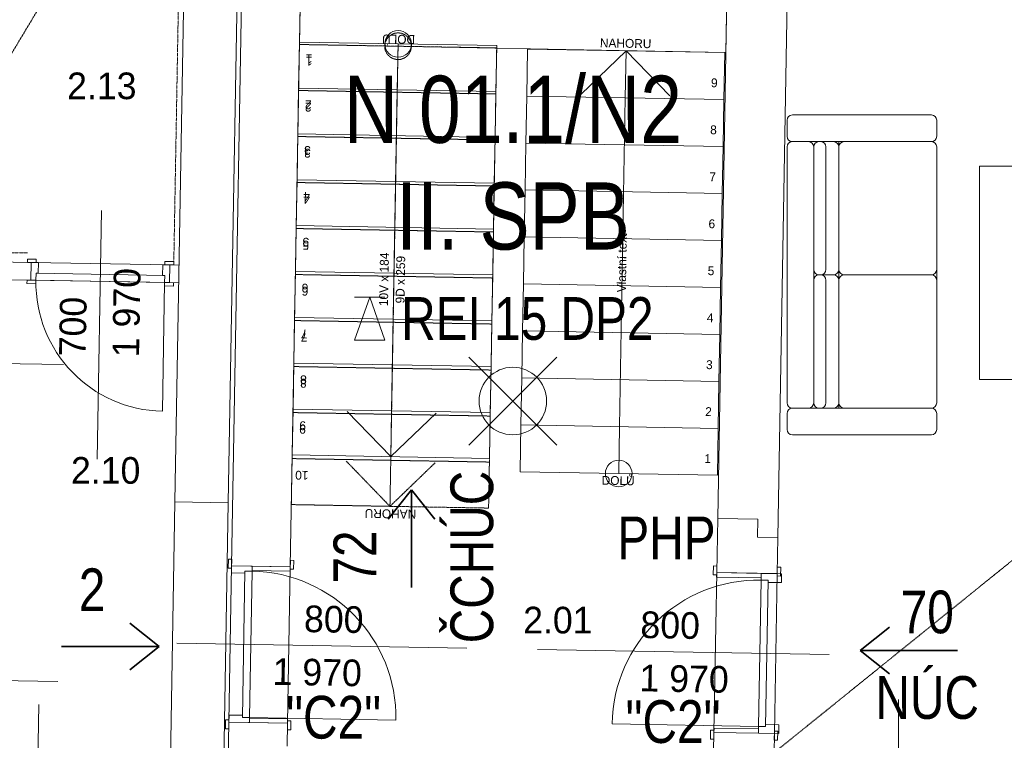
# Model space of a CAD drawing. Header units: millimetres. Extents: x -21032 to 287, y -6254 to 19135.
# Tile 9 of 12: x -17108 to -11569, y 3720 to 7775. Entities that reach past the tile are written whole.
import ezdxf
from ezdxf.enums import TextEntityAlignment as Align

# ---------------------------------------------------------------- set-up
doc = ezdxf.new("R2010")
doc.units = ezdxf.units.MM
doc.header["$MEASUREMENT"] = 0
for name, pattern in [('Čerchovaná M', [4.5, 2.5, -0.85, 0.3, -0.85]), ('Čerchovaná S', [3.5, 1.5, -0.85, 0.3, -0.85]), ('Čárkovaná M', [4.5, 2.5, -2])]:
    doc.linetypes.add(name, pattern=pattern)
for name, color, linetype, lineweight in [('7._2.NP (2)_2_3D prvky model', 252, 'Continuous', 0), ('7._2.NP (2)_2_Interiér - schodiště', 252, 'Continuous', 0), ('7._2.NP (2)_2_Konstrukce - nosné', 252, 'Continuous', 0), ('7._2.NP (2)_2_Nové_3D prvky fasada nove', 252, 'Continuous', 0), ('7._2.NP (2)_2_Nové_Konstrukce - nosné', 252, 'Continuous', 0), ('7._2.NP (2)_2_Nové_Kresby a obrázky', 252, 'Continuous', 0), ('7._2.NP (2)_2_Nové_Otvory – Dveře', 252, 'Continuous', 0), ('7._2.NP (2)_2_Nové_Otvory – Značky dveří', 252, 'Continuous', 0), ('7._2.NP (2)_2_Nové_VÝTAH VAR 1', 252, 'Continuous', 0), ('7._2.NP (2)_2_Otvory – Dveře', 252, 'Continuous', 0), ('7._2.NP (2)_2_Otvory – Značky dveří', 252, 'Continuous', 0), ('7._2.NP (2)_2_Zóny', 252, 'Continuous', 0), ('Pož_text', 1, 'Continuous', 35)]:
    doc.layers.add(name, color=color, linetype=linetype, lineweight=lineweight)
doc.styles.add('GENEROVANÝ_STYL_1', font='txt')
doc.styles.add('PBŘ popis', font='arial.ttf', dxfattribs={"width": 0.8})

msp = doc.modelspace()

# ---------------------------------------------------------------- linework, layer by layer
at = {"layer": '7._2.NP (2)_2_3D prvky model', "linetype": 'Continuous', "flags": 128}
msp.add_lwpolyline([(-15534.1, 7635.7), (-13134.9, 7590.6), (-13114.1, 8774.3), (-15509.8, 9014.7)], close=True, dxfattribs=at)
at = {"layer": '7._2.NP (2)_2_Interiér - schodiště', "linetype": 'Continuous'}
for p, q in [((-15533.9, 7648.8), (-15538.4, 7390.7)), ((-14424, 7629.3), (-15533.9, 7648.8)), ((-14978.9, 7639), (-14983.5, 7380.9)), ((-14978.9, 7639), (-14983.5, 7380.9)), ((-14428.6, 7371.2), (-14424, 7629.3)), ((-14251, 7610.2), (-14255.7, 7345.8)), ((-13141.2, 7590.7), (-14251, 7610.2)), ((-13950.5, 7354.9), (-13696.1, 7600.5)), ((-13950.5, 7354.9), (-13696.1, 7600.5)), ((-13700.8, 7336.1), (-13696.1, 7600.5)), ((-13700.8, 7336.1), (-13696.1, 7600.5)), ((-13696.1, 7600.5), (-13450.5, 7346.1)), ((-13696.1, 7600.5), (-13450.5, 7346.1)), ((-13145.8, 7326.3), (-13141.2, 7590.7)), ((-15538.4, 7390.7), (-15542.9, 7132.6)), ((-15538.4, 7390.7), (-14428.6, 7371.2)), ((-14428.6, 7371.2), (-15538.4, 7390.7)), ((-14983.5, 7380.9), (-15015.3, 5574.3)), ((-14983.5, 7380.9), (-15015.3, 5574.3)), ((-14433.1, 7113.1), (-14428.6, 7371.2)), ((-14255.7, 7345.8), (-14260.3, 7081.4)), ((-13145.8, 7326.3), (-14255.7, 7345.8)), ((-14255.7, 7345.8), (-13145.8, 7326.3)), ((-13733.3, 5485.2), (-13700.8, 7336.1)), ((-13733.3, 5485.2), (-13700.8, 7336.1)), ((-13150.5, 7061.9), (-13145.8, 7326.3)), ((-15542.9, 7132.6), (-15547.5, 6874.5)), ((-15542.9, 7132.6), (-14433.1, 7113.1)), ((-14433.1, 7113.1), (-15542.9, 7132.6)), ((-14437.7, 6855), (-14433.1, 7113.1)), ((-14260.3, 7081.4), (-14265, 6817)), ((-13150.5, 7061.9), (-14260.3, 7081.4)), ((-14260.3, 7081.4), (-13150.5, 7061.9)), ((-13155.1, 6797.5), (-13150.5, 7061.9)), ((-15547.5, 6874.5), (-15552, 6616.4)), ((-15547.5, 6874.5), (-14437.7, 6855)), ((-14437.7, 6855), (-15547.5, 6874.5)), ((-14442.2, 6596.9), (-14437.7, 6855)), ((-14265, 6817), (-14269.6, 6552.6)), ((-13155.1, 6797.5), (-14265, 6817)), ((-14265, 6817), (-13155.1, 6797.5)), ((-13159.8, 6533.1), (-13155.1, 6797.5)), ((-15552, 6616.4), (-15556.6, 6358.3)), ((-15552, 6616.4), (-14442.2, 6596.9)), ((-14442.2, 6596.9), (-15552, 6616.4)), ((-14446.8, 6338.8), (-14442.2, 6596.9)), ((-14269.6, 6552.6), (-14274.3, 6288.2)), ((-13159.8, 6533.1), (-14269.6, 6552.6)), ((-14269.6, 6552.6), (-13159.8, 6533.1)), ((-13164.5, 6268.7), (-13159.8, 6533.1)), ((-15556.6, 6358.3), (-15561.1, 6100.2)), ((-15556.6, 6358.3), (-14446.8, 6338.8)), ((-14446.8, 6338.8), (-15556.6, 6358.3)), ((-14451.3, 6080.7), (-14446.8, 6338.8)), ((-14274.3, 6288.2), (-14278.9, 6023.8)), ((-13164.5, 6268.7), (-14274.3, 6288.2)), ((-14274.3, 6288.2), (-13164.5, 6268.7)), ((-13169.1, 6004.3), (-13164.5, 6268.7)), ((-15561.1, 6100.2), (-15565.7, 5842.1)), ((-15561.1, 6100.2), (-14451.3, 6080.7)), ((-14451.3, 6080.7), (-15561.1, 6100.2)), ((-14455.8, 5822.6), (-14451.3, 6080.7)), ((-14278.9, 6023.8), (-14283.6, 5759.4)), ((-13169.1, 6004.3), (-14278.9, 6023.8)), ((-14278.9, 6023.8), (-13169.1, 6004.3)), ((-13173.8, 5739.9), (-13169.1, 6004.3)), ((-15565.7, 5842.1), (-15570.2, 5584.1)), ((-15565.7, 5842.1), (-14455.8, 5822.6)), ((-14455.8, 5822.6), (-15565.7, 5842.1)), ((-14460.4, 5564.5), (-14455.8, 5822.6)), ((-14283.6, 5759.4), (-14288.3, 5495)), ((-13173.8, 5739.9), (-14283.6, 5759.4)), ((-14283.6, 5759.4), (-13173.8, 5739.9)), ((-13178.4, 5475.5), (-13173.8, 5739.9)), ((-15570.2, 5584.1), (-15574.8, 5326)), ((-15570.2, 5584.1), (-14460.4, 5564.5)), ((-14460.4, 5564.5), (-15570.2, 5584.1)), ((-15019.8, 5316.2), (-15265.4, 5570.5)), ((-15019.8, 5316.2), (-15265.4, 5570.5)), ((-15015.3, 5574.3), (-15019.8, 5316.2)), ((-15015.3, 5574.3), (-15019.8, 5316.2)), ((-14765.5, 5561.7), (-15019.8, 5316.2)), ((-14765.5, 5561.7), (-15019.8, 5316.2)), ((-14464.9, 5306.4), (-14460.4, 5564.5)), ((-14288.3, 5495), (-14292.9, 5230.6)), ((-13178.4, 5475.5), (-14288.3, 5495)), ((-14288.3, 5495), (-13178.4, 5475.5)), ((-13738, 5220.8), (-13733.3, 5485.2)), ((-13738, 5220.8), (-13733.3, 5485.2)), ((-13183.1, 5211.1), (-13178.4, 5475.5)), ((-15574.8, 5326), (-14464.9, 5306.4)), ((-14292.9, 5230.6), (-13183.1, 5211.1))]:
    msp.add_line(p, q, dxfattribs=at)
at = {"layer": '7._2.NP (2)_2_Interiér - schodiště', "linetype": 'Čerchovaná M'}
for p, q in [((-15534.1, 7635.8), (-15538.7, 7376.9)), ((-14424.3, 7616.3), (-15534.1, 7635.8)), ((-14979.2, 7626.1), (-14983.7, 7367.1)), ((-14979.2, 7626.1), (-14983.7, 7367.1)), ((-14428.8, 7357.3), (-14424.3, 7616.3)), ((-15538.7, 7376.9), (-15543.2, 7117.9)), ((-15538.7, 7376.9), (-14428.8, 7357.3)), ((-14428.8, 7357.3), (-15538.7, 7376.9)), ((-14983.7, 7367.1), (-15020.2, 5295.4)), ((-14983.7, 7367.1), (-15020.2, 5295.4)), ((-14433.4, 7098.4), (-14428.8, 7357.3)), ((-15543.2, 7117.9), (-15547.8, 6859)), ((-15543.2, 7117.9), (-14433.4, 7098.4)), ((-14433.4, 7098.4), (-15543.2, 7117.9)), ((-14438, 6839.4), (-14433.4, 7098.4)), ((-15547.8, 6859), (-15552.3, 6600)), ((-15547.8, 6859), (-14438, 6839.4)), ((-14438, 6839.4), (-15547.8, 6859)), ((-14442.5, 6580.5), (-14438, 6839.4)), ((-15552.3, 6600), (-15556.9, 6341.1)), ((-15552.3, 6600), (-14442.5, 6580.5)), ((-14442.5, 6580.5), (-15552.3, 6600)), ((-14447.1, 6321.5), (-14442.5, 6580.5)), ((-15556.9, 6341.1), (-15561.5, 6082.1)), ((-15556.9, 6341.1), (-14447.1, 6321.5)), ((-14447.1, 6321.5), (-15556.9, 6341.1)), ((-14451.6, 6062.5), (-14447.1, 6321.5)), ((-15561.5, 6082.1), (-15566, 5823.1)), ((-15561.5, 6082.1), (-14451.6, 6062.5)), ((-14451.6, 6062.5), (-15561.5, 6082.1)), ((-14456.2, 5803.6), (-14451.6, 6062.5)), ((-15566, 5823.1), (-15570.6, 5564.2)), ((-15566, 5823.1), (-14456.2, 5803.6)), ((-14456.2, 5803.6), (-15566, 5823.1)), ((-14460.8, 5544.6), (-14456.2, 5803.6)), ((-15570.6, 5564.2), (-15575.1, 5305.2)), ((-15570.6, 5564.2), (-14460.8, 5544.6)), ((-14460.8, 5544.6), (-15570.6, 5564.2)), ((-14465.3, 5285.7), (-14460.8, 5544.6)), ((-15575.1, 5305.2), (-15579.7, 5046.3)), ((-15575.1, 5305.2), (-14465.3, 5285.7)), ((-14465.3, 5285.7), (-15575.1, 5305.2)), ((-15024.8, 5036.5), (-15270.3, 5290.8)), ((-15024.8, 5036.5), (-15270.3, 5290.8)), ((-15020.2, 5295.4), (-15024.8, 5036.5)), ((-15020.2, 5295.4), (-15024.8, 5036.5)), ((-14770.4, 5282), (-15024.8, 5036.5)), ((-14770.4, 5282), (-15024.8, 5036.5)), ((-14469.9, 5026.7), (-14465.3, 5285.7)), ((-15579.7, 5046.3), (-14469.9, 5026.7))]:
    msp.add_line(p, q, dxfattribs=at)
for start, end in [(0, 180), (0, 180), (180, 0), (180, 0)]:
    msp.add_arc((-14979.2, 7626.1), 75, start, end, dxfattribs=at)
at = {"layer": '7._2.NP (2)_2_Interiér - schodiště', "linetype": 'Continuous'}
for centre, start, end in [((-14978.9, 7639), 0, 180), ((-14978.9, 7639), 0, 180), ((-14978.9, 7639), 180, 0), ((-14978.9, 7639), 180, 0), ((-13738, 5220.8), 0, 180), ((-13738, 5220.8), 0, 180), ((-13738, 5220.8), 180, 0), ((-13738, 5220.8), 180, 0)]:
    msp.add_arc(centre, 75, start, end, dxfattribs=at)
at = {"layer": '7._2.NP (2)_2_Konstrukce - nosné', "linetype": 'Continuous'}
for p, q in [((-16234.3, 5062.2), (-15934.3, 5057)), ((-13181.1, 4967.7), (-12956.1, 4963.7)), ((-12956.1, 4963.7), (-12957.9, 4863.8)), ((-12957.9, 4863.8), (-12842.9, 4861.7)), ((-15915.3, 4701.6), (-15914.6, 4738.5)), ((-15585.3, 4695.8), (-15584.7, 4732.8)), ((-15700.3, 4697.8), (-15585.3, 4695.8)), ((-13202.3, 3763.7), (-13202.9, 3726.7)), ((-13202.3, 3763.7), (-12952.3, 3759.3)), ((-13202.3, 3763.7), (-12952.3, 3759.3)), ((-12952.3, 3759.3), (-12862.3, 3757.7)), ((-12862.3, 3757.7), (-12863, 3720.7))]:
    msp.add_line(p, q, dxfattribs=at)
at = {"layer": '7._2.NP (2)_2_Konstrukce - nosné', "linetype": 'Continuous', "flags": 128}
for points in [[(-16161.9, 9211.4), (-16234.3, 5062.2)], [(-15934.3, 5057), (-15862.4, 9181.1)], [(-15839.2, 9053.1), (-15915.3, 4701.6)], [(-15585.3, 4695.8), (-15509.7, 9020.1)], [(-13114, 8779.7), (-13181.1, 4967.7)], [(-12842.9, 4861.7), (-12774.5, 8745.7)], [(-13202.3, 3763.7), (-13204.2, 3656.8)], [(-12864.2, 3649.7), (-12862.3, 3757.7)]]:
    msp.add_lwpolyline(points, dxfattribs=at)
at = {"layer": '7._2.NP (2)_2_Nové_3D prvky fasada nove', "linetype": 'Continuous', "flags": 128}
for points in [[(-13181.1, 4967.7), (-13186.4, 4663.5)], [(-12846.5, 4657.6), (-12842.9, 4861.7)], [(-15700.3, 4697.8), (-15915.3, 4701.6)], [(-12846.5, 4657.6), (-13186.4, 4663.5)], [(-15930.7, 3821.7), (-15934.5, 3601.7)], [(-15930.7, 3821.7), (-15600.7, 3815.9)], [(-15603, 3685.9), (-15600.7, 3815.9)]]:
    msp.add_lwpolyline(points, dxfattribs=at)
at = {"layer": '7._2.NP (2)_2_Nové_Konstrukce - nosné', "linetype": 'Continuous'}
for p, q in [((-12790.9, 7209.3), (-12790.9, 7119.3)), ((-11978.9, 7239.3), (-12760.9, 7239.3)), ((-11948.9, 7119.3), (-11948.9, 7209.3)), ((-12790.9, 7059.3), (-12790.9, 5619.3)), ((-12670.9, 7089.3), (-12760.9, 7089.3)), ((-12760.9, 7089.3), (-11978.9, 7089.3)), ((-12610.9, 7089.3), (-12670.9, 7089.3)), ((-12640.9, 5619.3), (-12640.9, 7059.3)), ((-12640.9, 7059.3), (-12640.9, 6369.3)), ((-12602, 7089.3), (-12610.9, 7089.3)), ((-12529.3, 7089.3), (-12602, 7089.3)), ((-12572, 6369.3), (-12572, 7059.3)), ((-12469.3, 7089.3), (-12529.3, 7089.3)), ((-12499.3, 7089.3), (-12499.3, 7059.3)), ((-12499.3, 7059.3), (-12499.3, 6369.3)), ((-12499.3, 7059.3), (-12499.3, 5619.3)), ((-12499.3, 6369.3), (-12499.3, 7059.3)), ((-11978.9, 7089.3), (-12469.3, 7089.3)), ((-11978.9, 7089.3), (-12469.3, 7089.3)), ((-11948.9, 6369.3), (-11948.9, 7059.3)), ((-11948.9, 5619.3), (-11948.9, 7059.3)), ((-11008.6, 6950.8), (-11708.6, 6950.8)), ((-11708.6, 6950.8), (-11708.6, 5750.8)), ((-17042.6, 6409.2), (-17064.6, 6409.5)), ((-17044.3, 6309.2), (-17042.6, 6409.2)), ((-16264.5, 6295.4), (-16262.7, 6395.4)), ((-16262.7, 6395.4), (-16240.7, 6395)), ((-12602, 6339.3), (-12610.9, 6339.3)), ((-12610.9, 6339.3), (-12602, 6339.3)), ((-12529.3, 6339.3), (-12602, 6339.3)), ((-12602, 6339.3), (-12529.3, 6339.3)), ((-11978.9, 6339.3), (-12469.3, 6339.3)), ((-12469.3, 6339.3), (-11978.9, 6339.3)), ((-17044.3, 6309.2), (-17066.3, 6309.6)), ((-16264.5, 6295.4), (-16242.5, 6295.1)), ((-12640.9, 6309.3), (-12640.9, 5619.3)), ((-12572, 5619.3), (-12572, 6309.3)), ((-12499.3, 6309.3), (-12499.3, 5619.3)), ((-12499.3, 5619.3), (-12499.3, 6309.3)), ((-11948.9, 5619.3), (-11948.9, 6309.3)), ((-11708.6, 5750.8), (-11008.6, 5750.8)), ((-12499.3, 5589.3), (-12499.3, 5619.3)), ((-12790.9, 5559.3), (-12790.9, 5469.3)), ((-12760.9, 5589.3), (-12670.9, 5589.3)), ((-11978.9, 5589.3), (-12760.9, 5589.3)), ((-12610.9, 5589.3), (-12670.9, 5589.3)), ((-12610.9, 5589.3), (-12602, 5589.3)), ((-12602, 5589.3), (-12529.3, 5589.3)), ((-12529.3, 5589.3), (-12469.3, 5589.3)), ((-12469.3, 5589.3), (-11978.9, 5589.3)), ((-12469.3, 5589.3), (-11978.9, 5589.3)), ((-11948.9, 5469.3), (-11948.9, 5559.3)), ((-12760.9, 5439.3), (-11978.9, 5439.3))]:
    msp.add_line(p, q, dxfattribs=at)
at = {"layer": '7._2.NP (2)_2_Nové_Konstrukce - nosné', "linetype": 'Continuous', "flags": 128}
for points in [[(-17042.6, 6409.2), (-17851.5, 6423.4)], [(-16211, 6394.5), (-16262.7, 6395.4)], [(-17853.3, 6323.4), (-17044.3, 6309.2)], [(-16264.5, 6295.4), (-16212.8, 6294.5)]]:
    msp.add_lwpolyline(points, dxfattribs=at)
at = {"layer": '7._2.NP (2)_2_Nové_Konstrukce - nosné', "linetype": 'Continuous'}
for centre, start, end in [((-12760.9, 7209.3), 90, 180), ((-11978.9, 7209.3), 0, 90), ((-12760.9, 7119.3), 180, 270), ((-11978.9, 7119.3), 270, 0), ((-12760.9, 7059.3), 90, 180), ((-12670.9, 7059.3), 0, 90), ((-12610.9, 7059.3), 90, 180), ((-12602, 7059.3), 0, 90), ((-12529.3, 7059.3), 0, 90), ((-12469.3, 7059.3), 90, 180), ((-12469.3, 7059.3), 90, 180), ((-11978.9, 7059.3), 0, 90), ((-11978.9, 7059.3), 0, 90), ((-12610.9, 6369.3), 180, 270), ((-12610.9, 6309.3), 90, 180), ((-12602, 6369.3), 270, 0), ((-12602, 6309.3), 0, 90), ((-12529.3, 6369.3), 270, 0), ((-12529.3, 6309.3), 0, 90), ((-12469.3, 6369.3), 180, 270), ((-12469.3, 6309.3), 90, 180), ((-11978.9, 6369.3), 270, 0), ((-11978.9, 6309.3), 0, 90), ((-12760.9, 5619.3), 180, 270), ((-12670.9, 5619.3), 270, 0), ((-12610.9, 5619.3), 180, 270), ((-12602, 5619.3), 270, 0), ((-12529.3, 5619.3), 270, 0), ((-12469.3, 5619.3), 180, 270), ((-12469.3, 5619.3), 180, 270), ((-11978.9, 5619.3), 270, 0), ((-11978.9, 5619.3), 270, 0), ((-12760.9, 5559.3), 90, 180), ((-11978.9, 5559.3), 0, 90), ((-12760.9, 5469.3), 180, 270), ((-11978.9, 5469.3), 270, 0)]:
    msp.add_arc(centre, 30, start, end, dxfattribs=at)
at = {"layer": '7._2.NP (2)_2_Nové_Kresby a obrázky', "linetype": 'Čerchovaná S', "flags": 128}
for points in [[(-17064.5, 6463.5), (-17815.9, 6458.6), (-17784.6, 8234.8), (-17020.3, 8221.4)], [(-16241, 6395), (-16208.5, 8226.9)]]:
    msp.add_lwpolyline(points, dxfattribs=at)
at = {"layer": '7._2.NP (2)_2_Nové_Otvory – Dveře', "linetype": 'Continuous'}
for p, q in [((-17064.2, 6428.5), (-17064.6, 6409.5)), ((-17014.2, 6427.7), (-17064.2, 6428.5)), ((-17014.6, 6408.7), (-17014.2, 6427.7)), ((-17064.6, 6409.5), (-17014.6, 6408.7)), ((-17042.6, 6409.2), (-17064.6, 6409.5)), ((-17042.6, 6409.2), (-17064.6, 6409.5)), ((-17044.3, 6309.2), (-17042.6, 6409.2)), ((-17044.3, 6309.2), (-17042.6, 6409.2)), ((-17044.3, 6309.2), (-17042.6, 6409.2)), ((-17042.6, 6409.2), (-16262.7, 6395.4)), ((-17042.6, 6409.2), (-17002.6, 6408.5)), ((-17002.6, 6408.5), (-17003.6, 6348.5)), ((-16303.7, 6336.1), (-16302.7, 6396.1)), ((-16302.7, 6396.1), (-16262.7, 6395.4)), ((-16290.4, 6414.9), (-16290.7, 6395.9)), ((-16290.7, 6395.9), (-16240.7, 6395)), ((-16240.4, 6414), (-16290.4, 6414.9)), ((-16262.7, 6395.4), (-16264.5, 6295.4)), ((-16264.5, 6295.4), (-16262.7, 6395.4)), ((-16264.5, 6295.4), (-16262.7, 6395.4)), ((-16262.7, 6395.4), (-16240.7, 6395)), ((-16262.7, 6395.4), (-16240.7, 6395)), ((-16240.7, 6395), (-16240.4, 6414)), ((-17015.6, 6348.7), (-17016.3, 6308.7)), ((-17015.6, 6348.7), (-17016.3, 6308.7)), ((-17003.6, 6348.5), (-17015.6, 6348.7)), ((-16291.7, 6335.9), (-17015.6, 6348.7)), ((-16291.7, 6335.9), (-16303.7, 6336.1)), ((-16292.5, 6295.9), (-16291.7, 6335.9)), ((-16292.5, 6295.9), (-16291.7, 6335.9)), ((-17066.3, 6309.6), (-17066.7, 6290.6)), ((-17066.7, 6290.6), (-17016.7, 6289.7)), ((-17016.3, 6308.7), (-17066.3, 6309.6)), ((-17044.3, 6309.2), (-17066.3, 6309.6)), ((-17044.3, 6309.2), (-17066.3, 6309.6)), ((-17044.3, 6309.2), (-16264.5, 6295.4)), ((-17016.3, 6308.7), (-17044.3, 6309.2)), ((-17016.7, 6289.7), (-17016.3, 6308.7)), ((-17016.3, 6308.7), (-16292.5, 6295.9)), ((-16292.5, 6295.9), (-16305.2, 5572)), ((-16292.5, 6295.9), (-16292.8, 6276.9)), ((-16292.8, 6276.9), (-16242.8, 6276.1)), ((-16242.5, 6295.1), (-16292.5, 6295.9)), ((-16264.5, 6295.4), (-16292.5, 6295.9)), ((-16264.5, 6295.4), (-16242.5, 6295.1)), ((-16264.5, 6295.4), (-16242.5, 6295.1)), ((-16242.8, 6276.1), (-16242.5, 6295.1)), ((-15933.6, 4738.9), (-15934.5, 4688.9)), ((-15914.6, 4738.5), (-15933.6, 4738.9)), ((-15915.5, 4688.6), (-15914.6, 4738.5)), ((-15915.3, 4701.6), (-15914.6, 4738.5)), ((-15915.3, 4701.6), (-15914.6, 4738.5)), ((-15584.7, 4732.8), (-15585.6, 4682.8)), ((-15585.3, 4695.8), (-15584.7, 4732.8)), ((-15585.3, 4695.8), (-15584.7, 4732.8)), ((-15565.7, 4732.4), (-15584.7, 4732.8)), ((-15566.6, 4682.5), (-15565.7, 4732.4)), ((-15934.5, 4688.9), (-15915.5, 4688.6)), ((-15915.3, 4701.6), (-15930.7, 3821.7)), ((-15915.3, 4701.6), (-15916, 4661.6)), ((-15916, 4661.6), (-15841, 4660.2)), ((-15800.3, 4699.5), (-15915.3, 4701.6)), ((-15915.3, 4701.6), (-15800.3, 4699.5)), ((-15915.3, 4701.6), (-15800.3, 4699.5)), ((-15855.2, 3848.4), (-15840.8, 4672.2)), ((-15841, 4660.2), (-15840.8, 4672.2)), ((-15840.8, 4672.2), (-15800.8, 4671.5)), ((-15840.8, 4672.2), (-15800.8, 4671.5)), ((-15800.8, 4671.5), (-15815.2, 3847.7)), ((-15800.8, 4671.5), (-15800.3, 4699.5)), ((-15800.3, 4699.5), (-15800.7, 4674.5)), ((-15800.7, 4674.5), (-15585.8, 4670.8)), ((-15585.3, 4695.8), (-15800.3, 4699.5)), ((-15800.3, 4699.5), (-15585.3, 4695.8)), ((-15800.3, 4699.5), (-15585.3, 4695.8)), ((-15585.3, 4695.8), (-15600.7, 3815.9)), ((-15585.8, 4670.8), (-15585.3, 4695.8)), ((-15585.6, 4682.8), (-15566.6, 4682.5)), ((-13204.8, 4700.9), (-13205.7, 4650.9)), ((-13185.8, 4700.5), (-13204.8, 4700.9)), ((-13186.4, 4663.5), (-13202.3, 3763.7)), ((-13186.4, 4663.5), (-13186.9, 4638.5)), ((-13186.7, 4650.5), (-13185.8, 4700.5)), ((-13186.4, 4663.5), (-13185.8, 4700.5)), ((-13186.4, 4663.5), (-13185.8, 4700.5)), ((-12936.5, 4659.1), (-13186.4, 4663.5)), ((-13186.4, 4663.5), (-12936.5, 4659.1)), ((-13186.4, 4663.5), (-12936.5, 4659.1)), ((-13186.4, 4663.5), (-12936.5, 4659.1)), ((-12937.1, 4621.1), (-12936.5, 4659.1)), ((-12936.9, 4634.1), (-12936.5, 4659.1)), ((-12936.5, 4659.1), (-12821.5, 4657.1)), ((-12936.5, 4659.1), (-12846.5, 4657.6)), ((-12936.5, 4659.1), (-12846.5, 4657.6)), ((-12846.5, 4657.6), (-12862.3, 3757.7)), ((-12845.8, 4694.6), (-12846.7, 4644.6)), ((-12846.5, 4657.6), (-12845.8, 4694.6)), ((-12846.5, 4657.6), (-12845.8, 4694.6)), ((-12826.8, 4694.2), (-12845.8, 4694.6)), ((-12827.7, 4644.2), (-12826.8, 4694.2)), ((-12821.5, 4657.1), (-12822.4, 4607.1)), ((-13205.7, 4650.9), (-13186.7, 4650.5)), ((-13186.9, 4638.5), (-12936.9, 4634.1)), ((-12937.1, 4621.1), (-12951.7, 3797.3)), ((-12897.1, 4620.4), (-12937.1, 4621.1)), ((-12897.1, 4620.4), (-12937.1, 4621.1)), ((-12911.7, 3796.6), (-12897.1, 4620.4)), ((-12897.4, 4608.4), (-12897.1, 4620.4)), ((-12822.4, 4607.1), (-12897.4, 4608.4)), ((-12846.7, 4644.6), (-12827.7, 4644.2)), ((-15949.4, 3835), (-15950.3, 3785)), ((-15930.4, 3834.7), (-15949.4, 3835)), ((-15931.3, 3784.7), (-15930.4, 3834.7)), ((-15930, 3861.7), (-15930.7, 3821.7)), ((-15855, 3860.4), (-15930, 3861.7)), ((-15855.2, 3848.4), (-15855, 3860.4)), ((-15815.2, 3847.7), (-15855.2, 3848.4)), ((-15815.2, 3847.7), (-15855.2, 3848.4)), ((-15815.7, 3819.7), (-15815.2, 3847.7)), ((-15815.2, 3844.7), (-15815.7, 3819.7)), ((-15815.2, 3847.7), (-14991.3, 3833.3)), ((-15600.3, 3840.9), (-15815.2, 3844.7)), ((-15600.5, 3828.9), (-15601.4, 3778.9)), ((-15600.7, 3815.9), (-15600.3, 3840.9)), ((-15581.5, 3828.6), (-15600.5, 3828.9)), ((-15582.4, 3778.6), (-15581.5, 3828.6)), ((-15950.3, 3785), (-15931.3, 3784.7)), ((-15930.7, 3821.7), (-15931.3, 3784.7)), ((-15930.7, 3821.7), (-15931.3, 3784.7)), ((-15930.7, 3821.7), (-15815.7, 3819.7)), ((-15930.7, 3821.7), (-15815.7, 3819.7)), ((-15930.7, 3821.7), (-15815.7, 3819.7)), ((-15815.7, 3819.7), (-15600.7, 3815.9)), ((-15815.7, 3819.7), (-15600.7, 3815.9)), ((-15815.7, 3819.7), (-15600.7, 3815.9)), ((-15600.7, 3815.9), (-15601.4, 3778.9)), ((-15600.7, 3815.9), (-15601.4, 3778.9)), ((-15601.4, 3778.9), (-15582.4, 3778.6)), ((-12951.7, 3797.3), (-13775.5, 3811.8)), ((-13221, 3777), (-13221.9, 3727)), ((-13202.1, 3776.7), (-13221, 3777)), ((-13202.9, 3726.7), (-13202.1, 3776.7)), ((-13201.8, 3788.7), (-13202.3, 3763.7)), ((-12951.9, 3784.3), (-13201.8, 3788.7)), ((-12952.3, 3759.3), (-12951.7, 3797.3)), ((-12952.3, 3759.3), (-12951.9, 3784.3)), ((-12951.7, 3797.3), (-12911.7, 3796.6)), ((-12951.7, 3797.3), (-12911.7, 3796.6)), ((-12911.7, 3796.6), (-12911.4, 3808.6)), ((-12911.4, 3808.6), (-12836.5, 3807.2)), ((-12862.1, 3770.7), (-12863, 3720.7)), ((-12843.1, 3770.4), (-12862.1, 3770.7)), ((-12844, 3720.4), (-12843.1, 3770.4)), ((-12836.5, 3807.2), (-12837.3, 3757.3)), ((-13221.9, 3727), (-13202.9, 3726.7)), ((-13202.3, 3763.7), (-13202.9, 3726.7)), ((-13202.3, 3763.7), (-13202.9, 3726.7)), ((-13202.3, 3763.7), (-12952.3, 3759.3)), ((-13202.3, 3763.7), (-12952.3, 3759.3)), ((-13202.3, 3763.7), (-12952.3, 3759.3)), ((-13202.3, 3763.7), (-12952.3, 3759.3)), ((-12837.3, 3757.3), (-12952.3, 3759.3)), ((-12952.3, 3759.3), (-12862.3, 3757.7)), ((-12952.3, 3759.3), (-12862.3, 3757.7)), ((-12862.3, 3757.7), (-12863, 3720.7)), ((-12862.3, 3757.7), (-12863, 3720.7)), ((-12863, 3720.7), (-12844, 3720.4))]:
    msp.add_line(p, q, dxfattribs=at)
for centre, radius, start, end in [((-16292.5, 6295.9), 724, 178.9912, 268.9912), ((-15815.2, 3847.7), 824, 358.9982, 88.9982), ((-12951.7, 3797.3), 824, 88.9912, 178.9912)]:
    msp.add_arc(centre, radius, start, end, dxfattribs=at)
at = {"layer": '7._2.NP (2)_2_Nové_Otvory – Značky dveří', "linetype": 'Continuous'}
for p, q in [((-16672, 5302.5), (-16647.4, 6702.2)), ((-16861.7, 5834.7), (-18311.5, 5860.3)), ((-14593.2, 4238.4), (-16222.9, 4266.9)), ((-14194.2, 4231.2), (-12554.5, 4202.3)), ((-16893.1, 4050.5), (-18342.9, 4076)), ((-12163.3, 2499.7), (-12163.3, 3949.7)), ((-17024.3, 2520.7), (-16999.6, 3920.5))]:
    msp.add_line(p, q, dxfattribs=at)
at = {"layer": '7._2.NP (2)_2_Nové_VÝTAH VAR 1', "linetype": 'Čárkovaná M'}
for p, q in [((-17851.5, 6423.4), (-16192.4, 9184.3)), ((-12864.2, 3649.7), (-7680.4, 7836.9))]:
    msp.add_line(p, q, dxfattribs=at)
at = {"layer": '7._2.NP (2)_2_Otvory – Dveře', "linetype": 'Continuous'}
for p, q in [((-16234.3, 5062.2), (-16259.7, 3607.4)), ((-16234.3, 5062.2), (-15934.3, 5057)), ((-15934.3, 5057), (-15959.7, 3602.2))]:
    msp.add_line(p, q, dxfattribs=at)
at = {"layer": 'Pož_text', "lineweight": 15, "ltscale": 75}
for p, q in [((-15138.8, 6214.2), (-15223.5, 5972.6)), ((-15054.1, 6214.2), (-15223.5, 6214.2)), ((-15138.8, 6214.2), (-15054.1, 5972.6)), ((-15054.1, 5972.6), (-15223.5, 5972.6))]:
    msp.add_line(p, q, dxfattribs=at)
at = {"layer": 'Pož_text', "linetype": 'ByBlock', "lineweight": 15, "ltscale": 50}
for q in [(-14581.1, 5876.5), (-14086.2, 5876.5), (-14581.1, 5381.5), (-14086.2, 5381.5)]:
    msp.add_line((-14333.7, 5629), q, dxfattribs=at)
at = {"layer": 'Pož_text', "ltscale": 75}
for p, q in [((-14903.5, 5129.1), (-15034.7, 4963.8)), ((-14903.5, 5129.1), (-14772.3, 4963.8)), ((-16322.5, 4248.3), (-16487.8, 4379.5)), ((-12380.5, 4225.4), (-12215.2, 4356.6)), ((-16322.5, 4248.3), (-16487.8, 4117.1)), ((-12380.5, 4225.4), (-12215.2, 4094.2))]:
    msp.add_line(p, q, dxfattribs=at)
at = {"layer": 'Pož_text', "ltscale": 50}
for p, q in [((-14903.5, 5129.1), (-14903.5, 4579.8)), ((-16322.5, 4248.3), (-16871.8, 4248.3)), ((-12380.5, 4225.4), (-11831.2, 4225.4))]:
    msp.add_line(p, q, dxfattribs=at)
at = {"layer": 'Pož_text', "linetype": 'ByBlock', "lineweight": 15, "ltscale": 50}
msp.add_circle((-14333.7, 5629), 190.1, dxfattribs=at)

# ---------------------------------------------------------------- texts
at = {"layer": '7._2.NP (2)_2_Interiér - schodiště', "linetype": 'Continuous', "char_height": 50, "style": 'GENEROVANÝ_STYL_1'}
for s, insert, attachment_point, rotation in [('\\A1;DOLŮ', (-14883.4, 7664.1), 4, 178.9912), ('\\A1;NAHORU', (-13843.7, 7644.8), 4, 358.9912), ('\\A1;1', (-15461.3, 7541.7), 4, 178.9912), ('\\A1;1', (-15461, 7554.6), 4, 178.9912), ('\\A1;9', (-13218.7, 7420), 4, 358.9912), ('\\A1;2', (-15465.6, 7296.6), 4, 178.9912), ('\\A1;2', (-15465.8, 7282.7), 4, 178.9912), ('\\A1;8', (-13223.3, 7155.6), 4, 358.9912), ('\\A1;3', (-15470.4, 7024.2), 4, 178.9912), ('\\A1;3', (-15470.1, 7038.9), 4, 178.9912), ('\\A1;7', (-13228, 6891.6), 4, 358.9912), ('\\A1;4', (-15475, 6764.8), 4, 178.9912), ('\\A1;4', (-15474.7, 6780.4), 4, 178.9912), ('\\A1;6', (-13232.6, 6626.8), 4, 358.9912), ('\\A1;Vlastní text', (-13722.5, 6241.3), 4, 88.9912), ('\\A1;5', (-15479.2, 6522.7), 4, 178.9912), ('\\A1;5', (-15479.5, 6506.3), 4, 178.9912), ('\\A1;\\pt0,3550;10V x 184{\\H0.66x;\\S^  ;\\S^  ;\\S^  ;}', (-15018.3, 6331.6), 8, 88.9912), ('\\A1;\\pt0,3550;9D x 259{\\H0.66x;\\S^  ;\\S^  ;\\S^  ;}', (-14990.6, 6331.1), 2, 88.9912), ('\\A1;5', (-13237.3, 6362.4), 4, 358.9912), ('\\A1;6', (-15484.1, 6247.3), 4, 178.9912), ('\\A1;6', (-15483.7, 6264.6), 4, 178.9912), ('\\A1;4', (-13241.9, 6098.4), 4, 358.9912), ('\\A1;7', (-15488.6, 5987.9), 4, 178.9912), ('\\A1;7', (-15488.3, 6006.1), 4, 178.9912), ('\\A1;3', (-13246.6, 5833.6), 4, 358.9912), ('\\A1;8', (-15492.8, 5748.4), 4, 178.9912), ('\\A1;8', (-15493.2, 5729.4), 4, 178.9912), ('\\A1;2', (-13251.3, 5569.6), 4, 358.9912), ('\\A1;9', (-15497.8, 5470.4), 4, 178.9912), ('\\A1;9', (-15497.4, 5490.3), 4, 178.9912), ('\\A1;1', (-13255.9, 5305.2), 4, 358.9912), ('\\A1;10', (-15483.3, 5211.1), 4, 178.9912), ('\\A1;DOLŮ', (-13833.8, 5182.8), 4, 358.9912), ('\\A1;NAHORU', (-14877.2, 4992.1), 4, 178.9912)]:
    msp.add_mtext(s, dxfattribs=dict(at, insert=insert, attachment_point=attachment_point, rotation=rotation))
at = {"layer": '7._2.NP (2)_2_Otvory – Značky dveří', "linetype": 'Continuous', "char_height": 150, "attachment_point": 7, "style": 'GENEROVANÝ_STYL_1'}
for s, insert, rotation in [('\\A1;\\pt50;1\\~970', (-16434.4, 5874.5), 88.9912), ('\\A1;\\pt50;700', (-16734.4, 5879.8), 88.9912), ('\\A1;\\pt50;800', (-15509.4, 4326.9), 358.9982), ('\\A1;\\pt50;800', (-13616.9, 4293.6), 358.9912), ('\\A1;\\pt50;1\\~970', (-15686.1, 4030), 358.9982), ('\\A1;\\pt50;1\\~970', (-13622.1, 3993.6), 358.9912)]:
    msp.add_mtext(s, dxfattribs=dict(at, insert=insert, rotation=rotation))
at = {"layer": '7._2.NP (2)_2_Zóny', "linetype": 'Continuous', "char_height": 150, "attachment_point": 2, "style": 'GENEROVANÝ_STYL_1'}
for s, insert in [('\\A1;\\pt0;2.13', (-16645.8, 7478.1)), ('\\A1;\\pt0;2.10', (-16623.9, 5313.8)), ('\\A1;\\pt0;2.01', (-14080.2, 4471.2))]:
    msp.add_mtext(s, dxfattribs=dict(at, insert=insert))
at = {"layer": 'Pož_text', "ltscale": 75, "style": 'PBŘ popis', "width": 0.8}
for s, height, p in [('N 01.1/N2', 378.12, (-14332.9, 7278.4)), ('II. SPB', 378.12, (-14332.9, 6671)), ('REI 15 DP2', 240.62, (-14252, 6093.9)), ('PHP', 240.62, (-13469.2, 4858.8)), ('2', 240.6, (-16700.5, 4568.7)), ('70', 240.62, (-12002.3, 4442.3)), ('NÚC', 240.62, (-12002.3, 3990.2)), ('"C2"', 240.62, (-15342, 3849.7)), ('"C2"', 240.62, (-13432.2, 3825.1))]:
    msp.add_text(s, height=height, dxfattribs=at).set_placement(p, align=Align.MIDDLE)
for s, p in [('ČCHÚC', (-14595, 4751.1)), ('72', (-15223.9, 4751.1))]:
    msp.add_text(s, height=240.62, rotation=90, dxfattribs=at).set_placement(p, align=Align.MIDDLE)

doc.saveas('drawing.dxf')
